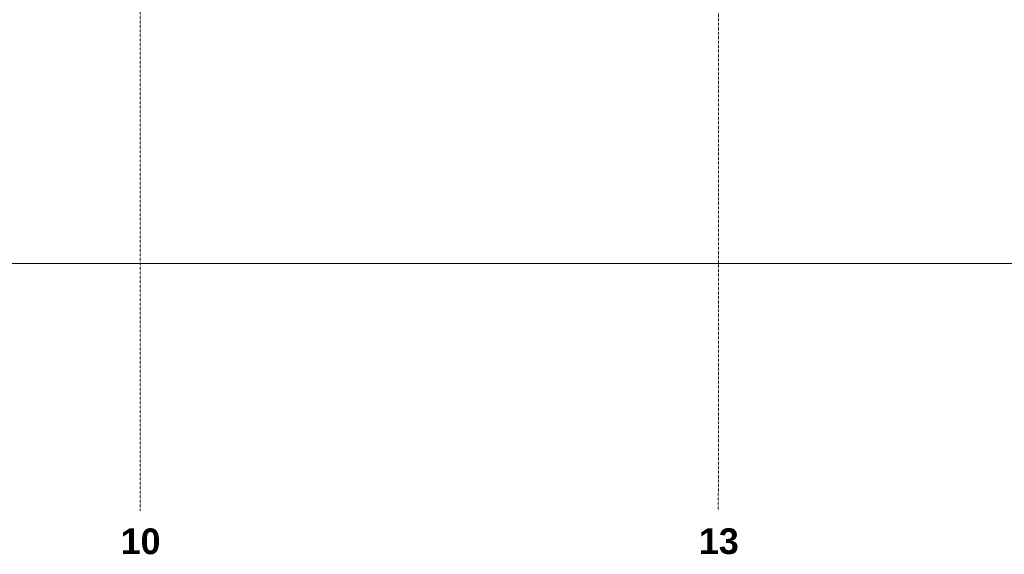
# Model space of a CAD drawing. Header units: millimetres. Extents: x -8838 to 31257, y -6224 to 3754.
# Tile 73 of 185: x 897 to 2123, y -6222 to -5556. Entities that reach past the tile are written whole.
import ezdxf
from ezdxf.enums import TextEntityAlignment as Align

# ---------------------------------------------------------------- set-up
doc = ezdxf.new("R2010")
doc.units = ezdxf.units.MM
doc.header["$LTSCALE"] = 10
doc.header["$MEASUREMENT"] = 0
doc.linetypes.add('rzut 2 pietra$0$ArchiTECH.PC 5. Line Type', pattern=[0.0053, 0.003, -0.001, 0.0003, -0.001])
doc.layers.add('_Etapy_opis', color=7, linetype='CONTINUOUS', lineweight=18)
doc.layers.add('IS_ARCH', color=254, linetype='CONTINUOUS', lineweight=18)
doc.styles.add('rzut 2 pietra$0$ArchiTECHStyle2', font='arialbd.ttf', dxfattribs={"height": 0.192})

msp = doc.modelspace()

# ---------------------------------------------------------------- linework, layer by layer
at = {"layer": '_Etapy_opis', "color": 3}
msp.add_lwpolyline([(3387.8, -3694.2), (-3457.8, -3694.2), (-3457.8, -5859.5), (4191.2, -5859.5), (4191.2, -3961.3), (3489.6, -3961.2), (3387.8, -3694.2)], dxfattribs=at)
at = {"layer": 'IS_ARCH', "linetype": 'rzut 2 pietra$0$ArchiTECH.PC 5. Line Type'}
for p, q in [((1047.5, -3087.8), (1047.2, -6167.4)), ((1767.5, -3083.9), (1767.2, -6166.8))]:
    msp.add_line(p, q, dxfattribs=at)

# ---------------------------------------------------------------- texts
at = {"layer": 'IS_ARCH', "style": 'rzut 2 pietra$0$ArchiTECHStyle2'}
for s, p in [('10', (1023, -6231)), ('13', (1743, -6230.8))]:
    msp.add_text(s, height=32, dxfattribs=at).set_placement(p, align=Align.BOTTOM_LEFT)

doc.saveas('drawing.dxf')
